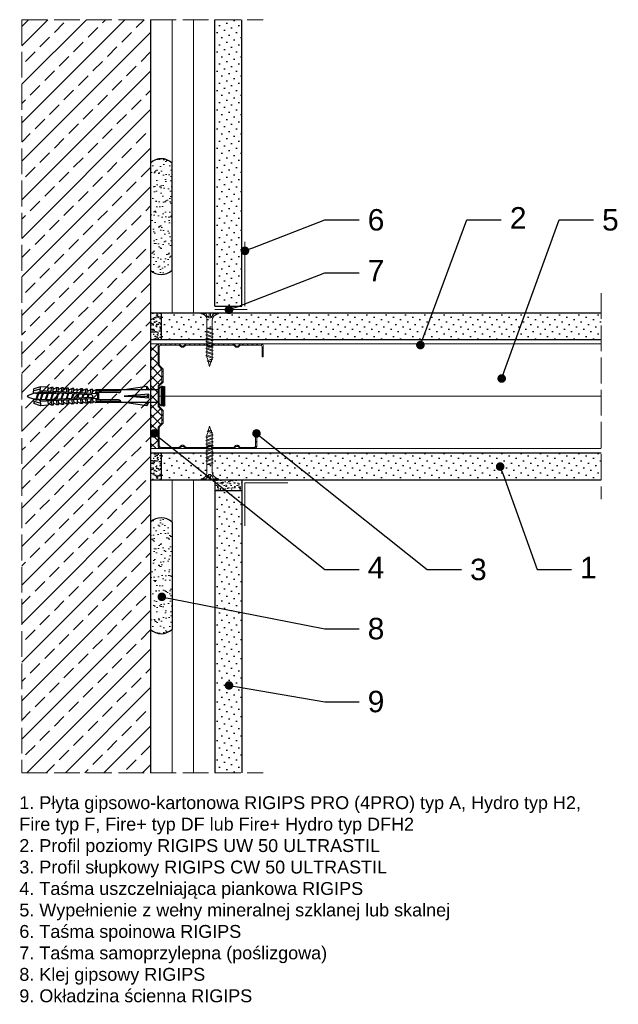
# Model space of a CAD drawing. Header units: millimetres. Extents: x 1524 to 3378, y 280 to 1600.
# Tile 2 of 6: x 1524 to 1803, y 1141 to 1600. Entities that reach past the tile are written whole.
import ezdxf
from ezdxf import colors
from ezdxf.entities.mleader import LeaderData, LeaderLine
from ezdxf.math import Vec2, Vec3

# ---------------------------------------------------------------- set-up
doc = ezdxf.new("R2010")
doc.units = ezdxf.units.MM
doc.linetypes.add('ACAD_ISO02W100', pattern=[15, 12, -3])
for name, color, linetype, lineweight in [('_ISOVER WELNA', 7, 'BATTING', 9), ('_RIGIPS AKCESORIA', 7, 'Continuous', 18), ('_RIGIPS G-K', 7, 'Continuous', 25), ('_RIGIPS PROFIL', 7, 'Continuous', 18), ('KRESKOWANIE', 7, 'Continuous', 9), ('OPISY', 7, 'Continuous', 9), ('PRZERYWANA', 7, 'ACAD_ISO02W100', 9)]:
    doc.layers.add(name, color=color, linetype=linetype, lineweight=lineweight)
doc.styles.get("Standard").update_dxf_attribs({"font": 'arial.ttf'})
doc.linetypes.add('BATTING', pattern='A,0.00254,-2.54,[134,ltypeshp.shx,S=2.54,R=0,X=-2.54,Y=0],-5.08,[134,ltypeshp.shx,S=2.54,R=180,X=2.54,Y=0],-2.54', length=10.16254)

# ---------------------------------------------------------------- blocks, each defined once
blk = doc.blocks.new('TN 25')
at = {"layer": '_RIGIPS AKCESORIA'}
for p, q in [((0, -0.84), (0, 7.16)), ((0, 7.16), (0.46, 7.16)), ((0.46, 4.78), (0, 4.78)), ((0.46, 7.16), (0.46, 4.78)), ((8.47, 4.46), (8.79, 5)), ((8.79, 5), (9.93, 2.01)), ((10.1, 4.46), (10.41, 5)), ((10.41, 5), (11.56, 2.01)), ((11.67, 4.46), (11.99, 5)), ((11.99, 5), (13.14, 2.01)), ((13.21, 4.46), (13.52, 5)), ((13.52, 5), (14.67, 2.01)), ((14.8, 4.46), (15.12, 5)), ((15.12, 5), (16.26, 2.01)), ((16.42, 4.46), (16.73, 5)), ((16.73, 5), (17.88, 2.01)), ((17.99, 4.46), (18.31, 5)), ((18.31, 5), (19.45, 2.01)), ((19.68, 4.46), (20, 5)), ((20, 5), (21.14, 2.01)), ((0, 3.5), (1.77, 3.5)), ((0, 2.83), (1.77, 2.83)), ((0.46, 1.64), (0, 1.64)), ((0.46, -0.84), (0.46, 1.64)), ((1.77, 3.5), (1.77, 4.2)), ((1.77, 2.83), (1.77, 2.18)), ((3.02, 4.46), (8.47, 4.46)), ((7.49, 2.01), (3.55, 2.01)), ((7.12, 4.46), (7.12, 3.18)), ((8.03, 2.01), (7.12, 4.46)), ((7.12, 3.18), (7.65, 1.53)), ((7.65, 1.53), (8.03, 2.01)), ((9.41, 2.01), (8.03, 2.01)), ((9.61, 1.51), (8.47, 4.46)), ((9, 4.46), (10.1, 4.46)), ((9.93, 2.01), (9.61, 1.51)), ((11.04, 2.01), (9.93, 2.01)), ((11.23, 1.51), (10.1, 4.46)), ((10.62, 4.46), (11.67, 4.46)), ((11.56, 2.01), (11.23, 1.51)), ((12.61, 2.01), (11.56, 2.01)), ((12.81, 1.51), (11.67, 4.46)), ((12.2, 4.46), (13.21, 4.46)), ((13.14, 2.01), (12.81, 1.51)), ((14.15, 2.01), (13.14, 2.01)), ((14.34, 1.51), (13.21, 4.46)), ((13.73, 4.46), (14.8, 4.46)), ((14.67, 2.01), (14.34, 1.51)), ((15.74, 2.01), (14.67, 2.01)), ((15.94, 1.51), (14.8, 4.46)), ((15.33, 4.46), (16.42, 4.46)), ((16.26, 2.01), (15.94, 1.51)), ((17.36, 2.01), (16.26, 2.01)), ((17.55, 1.51), (16.42, 4.46)), ((16.94, 4.46), (17.99, 4.46)), ((17.88, 2.01), (17.55, 1.51)), ((18.93, 2.01), (17.88, 2.01)), ((19.13, 1.51), (17.99, 4.46)), ((18.52, 4.46), (19.68, 4.46)), ((19.45, 2.01), (19.13, 1.51)), ((19.45, 2.01), (20.62, 2.01)), ((20.82, 1.51), (19.68, 4.46)), ((20.21, 4.46), (20.7, 4.46)), ((20.7, 4.46), (22.28, 3.98)), ((21.14, 2.01), (20.82, 1.51)), ((21.14, 2.01), (21.81, 2.12)), ((21.85, 1.83), (21.67, 3.28)), ((21.67, 3.28), (22.14, 2.4)), ((22.14, 2.4), (21.85, 1.83)), ((22.7, 2.36), (22.14, 2.4)), ((22.28, 3.98), (22.56, 4.37)), ((22.7, 2.36), (22.28, 3.98)), ((22.56, 4.37), (23.03, 2.71)), ((23.03, 2.71), (22.7, 2.36)), ((22.71, 3.85), (25, 3.24)), ((25, 3.24), (23.03, 2.71)), ((0, -0.84), (0.46, -0.84))]:
    blk.add_line(p, q, dxfattribs=at)
for centre, major_axis, ratio, start_param, end_param in [((3.09, 7.67), (0.17, 3.2), 0.826134, 1.773653, 3.180586), ((-0.04, 0.9), (0, 3.93), 0.848176, -0.720942, -0.151112), ((3.37, -1.57), (0.28, 3.57), 0.832181, 0.035984, 1.430787), ((-2.73, 15.91), (0, 14.76), 0.848176, 3.399396, 3.475072), ((0.59, 4.62), (0, 2.81), 0.848176, 3.475072, 3.862535), ((1.66, 3.18), (0, 0.895), 0.848176, -1.552777, -0.720942), ((1.66, 3.18), (0, 0.895), 0.848176, 3.862535, 4.730408)]:
    blk.add_ellipse(centre, major_axis=major_axis, ratio=ratio, start_param=start_param, end_param=end_param, dxfattribs=at)
blk = doc.blocks.new('CW 50 ULTRASTIL')
h = blk.add_hatch()
h.set_pattern_fill('ANSI31', color=256, scale=0.5, style=0)
h.paths.add_polyline_path([(28.56, 40.65, -0.198912), (28.71, 41), (30.21, 42.51, 0.198912), (30.36, 42.86), (30.36, 48.45, 0.198912), (30.21, 48.8), (28.71, 50.31, -0.198912), (28.56, 50.66), (28.56, 59.85, -0.198912), (28.71, 60.2), (30.21, 61.71, 0.198912), (30.36, 62.06), (30.36, 67.65, 0.198912), (30.21, 68), (28.71, 69.51, -0.198912), (28.56, 69.86), (28.56, 78.31, -0.414214), (29.36, 79.11), (37.68, 79.11, -0.198912), (38.04, 78.96), (38.74, 78.25, 0.198912), (39.1, 78.11), (39.68, 78.11, 0.198912), (40.04, 78.25), (40.74, 78.96, -0.198912), (41.1, 79.11), (50.38, 79.11, -0.198912), (50.74, 78.96), (51.44, 78.25, 0.198912), (51.8, 78.11), (52.38, 78.11, 0.198912), (52.74, 78.25), (53.44, 78.96, -0.198912), (53.8, 79.11), (63.08, 79.11, -0.198912), (63.44, 78.96), (64.14, 78.25, 0.198912), (64.5, 78.11), (65.08, 78.11, 0.198912), (65.44, 78.25), (66.14, 78.96, -0.198912), (66.5, 79.11), (75.66, 79.11, -0.414214), (76.46, 78.31), (76.46, 73.66), (77.01, 73.66), (77.01, 78.86, 0.414214), (76.21, 79.66), (66.5, 79.66, 0.198912), (66.14, 79.51), (65.44, 78.8, -0.198912), (65.08, 78.66), (64.5, 78.66, -0.198912), (64.14, 78.8), (63.44, 79.51, 0.198912), (63.08, 79.66), (53.8, 79.66, 0.198912), (53.44, 79.51), (52.74, 78.8, -0.198912), (52.38, 78.66), (51.8, 78.66, -0.198912), (51.44, 78.8), (50.74, 79.51, 0.198912), (50.38, 79.66), (41.1, 79.66, 0.198912), (40.74, 79.51), (40.04, 78.8, -0.198912), (39.68, 78.66), (39.1, 78.66, -0.198912), (38.74, 78.8), (38.04, 79.51, 0.198912), (37.68, 79.66), (28.81, 79.66, 0.414214), (28.01, 78.86), (28.01, 69.86, 0.198912), (28.16, 69.51), (29.66, 68, -0.198912), (29.81, 67.65), (29.81, 62.06, -0.198912), (29.66, 61.71), (28.16, 60.2, 0.198912), (28.01, 59.85), (28.01, 50.66, 0.198912), (28.16, 50.31), (29.66, 48.8, -0.198912), (29.81, 48.45), (29.81, 42.86, -0.198912), (29.66, 42.51), (28.16, 41, 0.198912), (28.01, 40.65), (28.01, 31.66, 0.414214), (28.81, 30.86), (37.68, 30.86, 0.198912), (38.04, 31), (38.74, 31.71, -0.198912), (39.1, 31.86), (39.68, 31.86, -0.198912), (40.04, 31.71), (40.74, 31, 0.198912), (41.1, 30.86), (50.38, 30.86, 0.198912), (50.74, 31), (51.44, 31.71, -0.198912), (51.8, 31.86), (52.38, 31.86, -0.198912), (52.74, 31.71), (53.44, 31, 0.198912), (53.8, 30.86), (63.08, 30.86, 0.198912), (63.44, 31), (64.14, 31.71, -0.198912), (64.5, 31.86), (65.08, 31.86, -0.198912), (65.44, 31.71), (66.14, 31, 0.198912), (66.5, 30.86), (73.21, 30.86, 0.414214), (74.01, 31.66), (74.01, 36.86), (73.46, 36.86), (73.46, 32.21, -0.414214), (72.66, 31.41), (66.5, 31.41, -0.198912), (66.14, 31.55), (65.44, 32.26, 0.198912), (65.08, 32.41), (64.5, 32.41, 0.198912), (64.14, 32.26), (63.44, 31.55, -0.198912), (63.08, 31.41), (53.8, 31.41, -0.198912), (53.44, 31.55), (52.74, 32.26, 0.198912), (52.38, 32.41), (51.8, 32.41, 0.198912), (51.44, 32.26), (50.74, 31.55, -0.198912), (50.38, 31.41), (41.1, 31.41, -0.198912), (40.74, 31.55), (40.04, 32.26, 0.198912), (39.68, 32.41), (39.1, 32.41, 0.198912), (38.74, 32.26), (38.04, 31.55, -0.198912), (37.68, 31.41), (29.36, 31.41, -0.414214), (28.56, 32.21)])
at = {"layer": '_RIGIPS PROFIL'}
for p, q in [((28.01, 78.86), (28.01, 69.86)), ((28.56, 78.31), (28.56, 69.86)), ((37.68, 79.66), (28.81, 79.66)), ((37.68, 79.11), (29.36, 79.11)), ((38.04, 79.51), (38.74, 78.8)), ((38.04, 78.96), (38.74, 78.25)), ((39.68, 78.66), (39.1, 78.66)), ((39.68, 78.11), (39.1, 78.11)), ((40.74, 79.51), (40.04, 78.8)), ((40.74, 78.96), (40.04, 78.25)), ((50.38, 79.66), (41.1, 79.66)), ((50.38, 79.11), (41.1, 79.11)), ((50.74, 79.51), (51.44, 78.8)), ((50.74, 78.96), (51.44, 78.25)), ((52.38, 78.66), (51.8, 78.66)), ((52.38, 78.11), (51.8, 78.11)), ((53.44, 79.51), (52.74, 78.8)), ((53.44, 78.96), (52.74, 78.25)), ((53.8, 79.66), (63.08, 79.66)), ((53.8, 79.11), (63.08, 79.11)), ((63.44, 79.51), (64.14, 78.8)), ((63.44, 78.96), (64.14, 78.25)), ((65.08, 78.66), (64.5, 78.66)), ((65.08, 78.11), (64.5, 78.11)), ((66.14, 79.51), (65.44, 78.8)), ((66.14, 78.96), (65.44, 78.25)), ((76.21, 79.66), (66.5, 79.66)), ((75.66, 79.11), (66.5, 79.11)), ((76.46, 73.66), (76.46, 78.31)), ((77.01, 73.66), (77.01, 78.86)), ((76.46, 73.66), (77.01, 73.66)), ((29.66, 68), (28.16, 69.51)), ((30.21, 68), (28.71, 69.51)), ((29.81, 67.65), (29.81, 62.06)), ((30.36, 67.65), (30.36, 62.06)), ((28.01, 59.85), (28.01, 50.66)), ((29.66, 61.71), (28.16, 60.2)), ((28.56, 59.85), (28.56, 50.66)), ((30.21, 61.71), (28.71, 60.2)), ((29.66, 48.8), (28.16, 50.31)), ((30.21, 48.8), (28.71, 50.31)), ((29.81, 42.86), (29.81, 48.45)), ((30.36, 42.86), (30.36, 48.45)), ((29.66, 42.51), (28.16, 41)), ((30.21, 42.51), (28.71, 41)), ((28.01, 31.66), (28.01, 40.65)), ((28.56, 32.21), (28.56, 40.65)), ((73.46, 36.86), (73.46, 32.21)), ((73.46, 36.86), (74.01, 36.86)), ((74.01, 36.86), (74.01, 31.66)), ((38.04, 31.55), (38.74, 32.26)), ((39.68, 32.41), (39.1, 32.41)), ((40.74, 31.55), (40.04, 32.26)), ((50.74, 31.55), (51.44, 32.26)), ((52.38, 32.41), (51.8, 32.41)), ((53.44, 31.55), (52.74, 32.26)), ((63.44, 31.55), (64.14, 32.26)), ((65.08, 32.41), (64.5, 32.41)), ((66.14, 31.55), (65.44, 32.26)), ((37.68, 30.86), (28.81, 30.86)), ((37.68, 31.41), (29.36, 31.41)), ((38.04, 31), (38.74, 31.71)), ((39.68, 31.86), (39.1, 31.86)), ((40.74, 31), (40.04, 31.71)), ((50.38, 31.41), (41.1, 31.41)), ((50.38, 30.86), (41.1, 30.86)), ((50.74, 31), (51.44, 31.71)), ((52.38, 31.86), (51.8, 31.86)), ((53.44, 31), (52.74, 31.71)), ((53.8, 31.41), (63.08, 31.41)), ((53.8, 30.86), (63.08, 30.86)), ((63.44, 31), (64.14, 31.71)), ((65.08, 31.86), (64.5, 31.86)), ((66.14, 31), (65.44, 31.71)), ((72.66, 31.41), (66.5, 31.41)), ((73.21, 30.86), (66.5, 30.86))]:
    blk.add_line(p, q, dxfattribs=at)
for centre, radius, start, end in [((28.81, 78.86), 0.8, 90, 180), ((29.36, 78.31), 0.8, 90, 180), ((37.68, 79.16), 0.5, 45, 90), ((37.68, 78.61), 0.5, 45, 90), ((39.1, 79.16), 0.5, 225, 270), ((39.1, 78.61), 0.5, 225, 270), ((39.68, 79.16), 0.5, 270, 315), ((39.68, 78.61), 0.5, 270, 315), ((41.1, 79.16), 0.5, 90, 135), ((41.1, 78.61), 0.5, 90, 135), ((50.38, 79.16), 0.5, 45, 90), ((50.38, 78.61), 0.5, 45, 90), ((51.8, 79.16), 0.5, 225, 270), ((51.8, 78.61), 0.5, 225, 270), ((52.38, 79.16), 0.5, 270, 315), ((52.38, 78.61), 0.5, 270, 315), ((53.8, 79.16), 0.5, 90, 135), ((53.8, 78.61), 0.5, 90, 135), ((63.08, 79.16), 0.5, 45, 90), ((63.08, 78.61), 0.5, 45, 90), ((64.5, 79.16), 0.5, 225, 270), ((64.5, 78.61), 0.5, 225, 270), ((65.08, 79.16), 0.5, 270, 315), ((65.08, 78.61), 0.5, 270, 315), ((66.5, 79.16), 0.5, 90, 135), ((66.5, 78.61), 0.5, 90, 135), ((75.66, 78.31), 0.8, 0, 90), ((76.21, 78.86), 0.8, 0, 90), ((28.51, 69.86), 0.5, 180, 225), ((29.06, 69.86), 0.5, 180, 225), ((29.31, 67.65), 0.5, 0, 45), ((29.86, 67.65), 0.5, 0, 45), ((28.51, 59.85), 0.5, 135, 180), ((29.06, 59.85), 0.5, 135, 180), ((29.31, 62.06), 0.5, 315, 0), ((29.86, 62.06), 0.5, 315, 0), ((28.51, 50.66), 0.5, 180, 225), ((29.06, 50.66), 0.5, 180, 225), ((29.31, 48.45), 0.5, 0, 45), ((29.86, 48.45), 0.5, 0, 45), ((29.31, 42.86), 0.5, 315, 0), ((29.86, 42.86), 0.5, 315, 0), ((28.51, 40.65), 0.5, 135, 180), ((29.06, 40.65), 0.5, 135, 180), ((29.36, 32.21), 0.8, 180, 270), ((39.1, 31.91), 0.5, 90, 135), ((39.68, 31.91), 0.5, 45, 90), ((51.8, 31.91), 0.5, 90, 135), ((52.38, 31.91), 0.5, 45, 90), ((64.5, 31.91), 0.5, 90, 135), ((65.08, 31.91), 0.5, 45, 90), ((72.66, 32.21), 0.8, 270, 0), ((28.81, 31.66), 0.8, 180, 270), ((37.68, 31.91), 0.5, 270, 315), ((37.68, 31.36), 0.5, 270, 315), ((39.1, 31.36), 0.5, 90, 135), ((39.68, 31.36), 0.5, 45, 90), ((41.1, 31.91), 0.5, 225, 270), ((41.1, 31.36), 0.5, 225, 270), ((50.38, 31.91), 0.5, 270, 315), ((50.38, 31.36), 0.5, 270, 315), ((51.8, 31.36), 0.5, 90, 135), ((52.38, 31.36), 0.5, 45, 90), ((53.8, 31.91), 0.5, 225, 270), ((53.8, 31.36), 0.5, 225, 270), ((63.08, 31.91), 0.5, 270, 315), ((63.08, 31.36), 0.5, 270, 315), ((64.5, 31.36), 0.5, 90, 135), ((65.08, 31.36), 0.5, 45, 90), ((66.5, 31.91), 0.5, 225, 270), ((66.5, 31.36), 0.5, 225, 270), ((73.21, 31.66), 0.8, 270, 0)]:
    blk.add_arc(centre, radius, start, end, dxfattribs=at)
blk = doc.blocks.new('kolek rozprezny komplet 60')
for p, q in [((390.66, 217.01), (390.76, 218.91)), ((393.15, 216.88), (390.66, 217.01)), ((393.75, 218.75), (390.71, 217.96)), ((393.81, 219.85), (390.76, 218.91)), ((391.67, 216.95), (392.67, 216.95)), ((392.67, 216.95), (391.67, 213.95)), ((392.67, 216.95), (392.07, 213.95)), ((393.07, 216.95), (392.07, 213.95)), ((392.67, 216.95), (393.04, 217.45)), ((393.07, 216.95), (393.04, 217.45)), ((393.07, 216.95), (394.67, 216.95)), ((394.67, 216.95), (393.67, 213.95)), ((393.68, 217.35), (393.81, 219.85)), ((417.38, 216.11), (393.68, 217.35)), ((420.47, 216.55), (393.71, 217.95)), ((397.41, 219.66), (393.81, 219.85)), ((394.67, 216.95), (394.07, 213.95)), ((395.07, 216.95), (394.07, 213.95)), ((394.67, 216.95), (394.92, 217.29)), ((395.07, 216.95), (395.05, 217.28)), ((395.07, 216.95), (397.07, 216.95)), ((397.07, 216.95), (396.07, 213.95)), ((397.07, 216.95), (396.47, 213.95)), ((397.47, 216.95), (396.47, 213.95)), ((397.07, 216.95), (397.23, 217.17)), ((397.31, 217.76), (397.41, 219.66)), ((397.47, 216.95), (397.46, 217.16)), ((397.47, 216.95), (399.47, 216.95)), ((397.67, 217.14), (397.71, 217.74)), ((399, 219.58), (397.82, 218.98)), ((398.47, 217.1), (398.5, 217.7)), ((399.47, 216.95), (398.47, 213.95)), ((399.47, 216.95), (398.87, 213.95)), ((399.87, 216.95), (398.87, 213.95)), ((398.9, 217.68), (399, 219.58)), ((399.8, 219.54), (399, 219.58)), ((399.47, 216.95), (399.55, 217.05)), ((399.7, 217.64), (399.8, 219.54)), ((399.87, 216.95), (399.87, 217.03)), ((399.87, 216.95), (401.38, 216.95)), ((400.07, 217.02), (400.1, 217.62)), ((401.4, 219.45), (400.22, 218.85)), ((400.87, 216.98), (400.9, 217.58)), ((401.87, 216.92), (400.87, 213.95)), ((401.87, 216.92), (401.27, 213.95)), ((402.26, 216.9), (401.27, 213.95)), ((401.3, 217.56), (401.4, 219.45)), ((402.2, 219.41), (401.4, 219.45)), ((402.1, 217.51), (402.2, 219.41)), ((402.47, 216.89), (402.5, 217.49)), ((403.8, 219.33), (402.61, 218.72)), ((403.27, 216.85), (403.3, 217.45)), ((404.22, 216.8), (403.31, 214.05)), ((403.7, 217.43), (403.8, 219.33)), ((404.24, 216.8), (403.7, 214.07)), ((404.62, 216.78), (403.72, 214.07)), ((404.6, 219.29), (403.8, 219.33)), ((404.5, 217.39), (404.6, 219.29)), ((404.86, 216.77), (404.9, 217.37)), ((406.19, 219.2), (405.01, 218.6)), ((405.66, 216.73), (405.69, 217.32)), ((406.58, 216.68), (405.75, 214.18)), ((406.09, 217.3), (406.19, 219.2)), ((406.62, 216.68), (406.12, 214.2)), ((406.98, 216.66), (406.16, 214.2)), ((406.99, 219.16), (406.19, 219.2)), ((406.89, 217.26), (406.99, 219.16)), ((407.26, 216.64), (407.29, 217.24)), ((408.59, 219.08), (407.41, 218.47)), ((408.06, 216.6), (408.09, 217.2)), ((408.94, 216.55), (408.19, 214.31)), ((408.49, 217.18), (408.59, 219.08)), ((408.99, 216.55), (408.55, 214.33)), ((409.39, 219.03), (408.59, 219.08)), ((409.34, 216.53), (408.6, 214.33)), ((409.29, 217.14), (409.39, 219.03)), ((409.66, 216.52), (409.69, 217.12)), ((410.99, 218.95), (409.8, 218.35)), ((410.46, 216.47), (410.49, 217.07)), ((411.3, 216.43), (410.64, 214.44)), ((410.89, 217.05), (410.99, 218.95)), ((411.37, 216.43), (410.98, 214.45)), ((411.69, 216.41), (411.04, 214.46)), ((412.59, 218.87), (411.4, 218.26)), ((412.05, 216.39), (412.09, 216.99)), ((412.49, 216.97), (412.59, 218.87)), ((413.38, 218.82), (412.59, 218.87)), ((412.85, 216.35), (412.89, 216.95)), ((413.66, 216.31), (413.08, 214.56)), ((413.28, 216.93), (413.38, 218.82)), ((413.75, 216.3), (413.4, 214.58)), ((414.05, 216.29), (413.49, 214.58)), ((414.98, 218.74), (413.8, 218.14)), ((414.45, 216.27), (414.48, 216.86)), ((414.88, 216.84), (414.98, 218.74)), ((415.78, 218.7), (414.98, 218.74)), ((415.25, 216.22), (415.28, 216.82)), ((416.02, 216.18), (415.52, 214.69)), ((415.68, 216.8), (415.78, 218.7)), ((416.12, 216.18), (415.83, 214.71)), ((416.41, 216.16), (415.93, 214.71)), ((417.38, 218.62), (416.2, 218.01)), ((417.28, 216.72), (417.38, 218.62)), ((418.18, 218.57), (417.38, 218.62)), ((418.08, 216.68), (418.18, 218.57)), ((419.78, 218.49), (418.59, 217.89)), ((419.68, 216.59), (419.78, 218.49)), ((430.17, 217.15), (419.71, 217.15)), ((431.37, 217.95), (419.75, 217.95)), ((448.67, 218.45), (419.77, 218.45)), ((420.47, 217.15), (420.47, 213.75)), ((420.67, 217.15), (420.67, 213.75)), ((420.87, 217.15), (420.87, 213.75)), ((443.47, 219.95), (432.8, 218.45)), ((444.34, 216.37), (432.8, 215.45)), ((443.47, 218.45), (443.47, 219.95)), ((443.47, 219.95), (444.34, 218.45)), ((444.34, 216.37), (443.47, 215.45)), ((444.34, 214.53), (444.34, 216.37)), ((450.17, 219.95), (448.67, 218.45)), ((448.67, 218.45), (448.67, 212.45)), ((448.67, 216.95), (448.67, 213.95)), ((450.17, 219.95), (450.17, 210.95)), ((450.67, 219.95), (450.17, 219.95)), ((450.67, 219.95), (450.67, 210.95)), ((450.67, 219.35), (451.17, 219.95)), ((451.17, 219.95), (451.67, 219.95)), ((451.17, 219.95), (451.17, 210.95)), ((451.67, 219.95), (451.67, 210.95)), ((393.15, 214.02), (390.66, 213.89)), ((390.66, 213.89), (390.76, 211.99)), ((393.75, 212.15), (390.71, 212.94)), ((393.81, 211.05), (390.76, 211.99)), ((391.67, 213.95), (391.71, 213.45)), ((391.71, 213.45), (392.07, 213.95)), ((392.07, 213.95), (393.67, 213.95)), ((393.67, 213.95), (393.7, 213.55)), ((417.38, 214.79), (393.68, 213.55)), ((393.68, 213.55), (393.81, 211.05)), ((420.47, 214.35), (393.71, 212.95)), ((393.78, 213.55), (394.07, 213.95)), ((397.41, 211.24), (393.81, 211.05)), ((394.07, 213.95), (396.07, 213.95)), ((396.07, 213.95), (396.09, 213.67)), ((396.28, 213.68), (396.47, 213.95)), ((396.47, 213.95), (398.47, 213.95)), ((397.31, 213.14), (397.41, 211.24)), ((397.67, 213.76), (397.71, 213.16)), ((399, 211.32), (397.82, 211.93)), ((398.47, 213.95), (398.48, 213.8)), ((398.47, 213.8), (398.5, 213.2)), ((398.77, 213.81), (398.87, 213.95)), ((398.87, 213.95), (400.87, 213.95)), ((398.9, 213.22), (399, 211.32)), ((399.8, 211.36), (399, 211.32)), ((399.7, 213.26), (399.8, 211.36)), ((400.07, 213.88), (400.1, 213.28)), ((401.4, 211.45), (400.22, 212.05)), ((400.87, 213.95), (400.88, 213.92)), ((400.87, 213.92), (400.9, 213.32)), ((401.27, 213.95), (401.38, 213.95)), ((401.27, 213.94), (401.27, 213.95)), ((401.3, 213.35), (401.4, 211.45)), ((402.2, 211.49), (401.4, 211.45)), ((402.1, 213.39), (402.2, 211.49)), ((402.47, 214.01), (402.5, 213.41)), ((403.8, 211.57), (402.61, 212.18)), ((403.27, 214.05), (403.3, 213.45)), ((403.7, 213.47), (403.8, 211.57)), ((404.6, 211.62), (403.8, 211.57)), ((404.5, 213.51), (404.6, 211.62)), ((404.86, 214.13), (404.9, 213.53)), ((406.19, 211.7), (405.01, 212.3)), ((405.66, 214.17), (405.69, 213.58)), ((406.09, 213.6), (406.19, 211.7)), ((406.99, 211.74), (406.19, 211.7)), ((406.89, 213.64), (406.99, 211.74)), ((407.26, 214.26), (407.29, 213.66)), ((408.59, 211.82), (407.41, 212.43)), ((408.06, 214.3), (408.09, 213.7)), ((408.49, 213.72), (408.59, 211.82)), ((409.39, 211.87), (408.59, 211.82)), ((409.29, 213.76), (409.39, 211.87)), ((409.66, 214.38), (409.69, 213.79)), ((410.99, 211.95), (409.8, 212.55)), ((410.46, 214.43), (410.49, 213.83)), ((410.89, 213.85), (410.99, 211.95)), ((412.59, 212.03), (411.4, 212.64)), ((412.05, 214.51), (412.09, 213.91)), ((412.49, 213.93), (412.59, 212.03)), ((413.38, 212.08), (412.59, 212.03)), ((412.85, 214.55), (412.89, 213.95)), ((413.28, 213.97), (413.38, 212.08)), ((414.98, 212.16), (413.8, 212.76)), ((414.45, 214.64), (414.48, 214.04)), ((414.88, 214.06), (414.98, 212.16)), ((415.78, 212.2), (414.98, 212.16)), ((415.25, 214.68), (415.28, 214.08)), ((415.68, 214.1), (415.78, 212.2)), ((417.38, 212.29), (416.2, 212.89)), ((417.28, 214.18), (417.38, 212.29)), ((418.18, 212.33), (417.38, 212.29)), ((418.22, 215.58), (418.01, 214.95)), ((418.08, 214.22), (418.18, 212.33)), ((419.78, 212.41), (418.59, 213.01)), ((419.68, 214.31), (419.78, 212.41)), ((430.17, 213.75), (419.71, 213.75)), ((431.37, 212.95), (419.75, 212.95)), ((448.67, 212.45), (419.77, 212.45)), ((432.8, 215.45), (443.47, 215.45)), ((444.34, 214.53), (432.8, 215.45)), ((443.47, 210.95), (432.8, 212.45)), ((444.34, 214.53), (443.47, 215.45)), ((443.47, 212.45), (443.47, 210.95)), ((443.47, 210.95), (444.34, 212.45)), ((450.17, 210.95), (448.67, 212.45)), ((450.67, 211.55), (451.17, 210.95)), ((450.67, 210.95), (450.17, 210.95)), ((451.17, 210.95), (451.67, 210.95))]:
    blk.add_line(p, q)
for centre, radius, start, end in [((393.41, 206.24), 10.85, 99.2038, 121.9083), ((393.65, 216.85), 0.5, 87, 177), ((397.68, 219.24), 0.3, 177, 297), ((400.08, 219.12), 0.3, 177, 297), ((402.48, 218.99), 0.3, 177, 297), ((404.87, 218.87), 0.3, 177, 297), ((407.27, 218.74), 0.3, 177, 297), ((409.67, 218.61), 0.3, 177, 297), ((411.27, 218.53), 0.3, 177, 297), ((413.66, 218.41), 0.3, 177, 297), ((416.06, 218.28), 0.3, 177, 297), ((417.55, 215.45), 0.682, 255.8604, 104.1386), ((418.46, 218.15), 0.3, 177, 297), ((422.67, 216.95), 1, 90, 168.463), ((430.17, 218.45), 1.3, 270, 0), ((393.41, 224.66), 10.85, 238.0917, 260.7962), ((393.65, 214.05), 0.5, 183, 273), ((397.68, 211.66), 0.3, 63, 183), ((400.08, 211.78), 0.3, 63, 183), ((402.48, 211.91), 0.3, 63, 183), ((404.87, 212.03), 0.3, 63, 183), ((407.27, 212.16), 0.3, 63, 183), ((409.67, 212.29), 0.3, 63, 183), ((411.27, 212.37), 0.3, 63, 183), ((413.66, 212.5), 0.3, 63, 183), ((416.06, 212.62), 0.3, 63, 183), ((418.46, 212.75), 0.3, 63, 183), ((422.67, 213.95), 1, 191.537, 270), ((430.17, 212.45), 1.3, 0, 90)]:
    blk.add_arc(centre, radius, start, end)
blk = doc.blocks.new('_Dot')
at = {"color": 0, "linetype": 'ByBlock', "lineweight": -2}
blk.add_line((-0.5, 0), (-1, 0), dxfattribs=at)
at = {"color": 0, "linetype": 'ByBlock', "const_width": 0.5}
blk.add_lwpolyline([(-0.25, 0, 1), (0.25, 0, 1)], format="xyb", close=True, dxfattribs=at)

msp = doc.modelspace()

# ---------------------------------------------------------------- hatches: boundary and pattern name
at = {"layer": '_RIGIPS AKCESORIA'}
h = msp.add_hatch(dxfattribs=at)
h.set_pattern_fill('ANSI37', color=256, style=0)
h.set_pattern_definition([(45, (-10, 384.5676), (-2.245064, 2.245064), []), (135, (-10, 384.5676), (-2.245064, -2.245064), [])])
h.paths.add_polyline_path([(1588.7, 1429.04, -0.198912), (1588.85, 1429.4), (1590.36, 1430.9, 0.198912), (1590.5, 1431.26), (1590.5, 1436.84, 0.198912), (1590.36, 1437.2), (1588.85, 1438.7, -0.198912), (1588.7, 1439.06), (1588.7, 1448.05, -0.414214), (1589.5, 1448.85), (1585.2, 1448.85), (1585.2, 1400.05), (1589.5, 1400.05, -0.414214), (1588.7, 1400.85), (1588.7, 1409.84, -0.198912), (1588.85, 1410.2), (1590.36, 1411.7, 0.198912), (1590.5, 1412.06), (1590.5, 1417.64, 0.198912), (1590.36, 1418), (1588.85, 1419.5, -0.198912), (1588.7, 1419.86)])
at = {"layer": '_RIGIPS G-K'}
h = msp.add_hatch(dxfattribs=at)
h.set_pattern_fill('DOTS', color=256, scale=2, angle=225, style=0)
h.set_pattern_definition([(135, (20, 2848.9027), (1.122532, 3.367596), [0, -3.175])])
h.paths.add_polyline_path([(1627.7, 1466.35), (1615.2, 1466.35), (1615.2, 1599.95), (1627.7, 1599.95)])
h = msp.add_hatch(dxfattribs=at)
h.set_pattern_fill('AR-SAND', color=256, scale=0.05, style=0)
h.set_pattern_definition([(37.5, (-429.3334, 360.4676), (-0.0800016, 2.4470662), [0, -1.9304, 0, -2.159, 0, -2.06375]), (7.5, (-429.3334, 360.4676), (2.2476164, 3.5841255), [0, -1.0414, 0, -1.7399, 0, -0.66675]), (327.5, (-430.8955, 360.4676), (3.9549619, 0.007186), [0, -0.635, 0, -2.286, 0, -2.9845]), (317.5, (-430.8955, 360.4676), (3.8177823, 1.1146466), [0, -0.3175, 0, -1.4986, 0, -1.7145])])
h.paths.add_polyline_path([(1590.2, 1463.35), (1585.2, 1463.35), (1585.2, 1450.85), (1590.2, 1450.85)])
h = msp.add_hatch(dxfattribs=at)
h.set_pattern_fill('DOTS', color=256, scale=2, angle=225, style=0)
h.set_pattern_definition([(225, (0, 0.9), (1.122532, -3.367596), [0, -3.175])])
h.paths.add_polyline_path([(1795.2, 1463.35), (1590.2, 1463.35), (1590.2, 1450.85), (1795.2, 1450.85)])
h = msp.add_hatch(dxfattribs=at)
h.set_pattern_fill('AR-SAND', color=256, scale=0.05, style=0)
h.set_pattern_definition([(322.5, (-429.3334, 2488.4351), (-0.0800016, -2.4470662), [0, -1.9304, 0, -2.159, 0, -2.06375]), (352.5, (-429.3334, 2488.435), (2.2476164, -3.5841255), [0, -1.0414, 0, -1.7399, 0, -0.66675]), (32.5, (-430.8955, 2488.4351), (3.9549619, -0.007186), [0, -0.635, 0, -2.286, 0, -2.9845]), (42.5, (-430.8955, 2488.435), (3.8177823, -1.1146466), [0, -0.3175, 0, -1.4986, 0, -1.7145])])
h.paths.add_polyline_path([(1585.2, 1385.55), (1590.2, 1385.55), (1590.2, 1398.05), (1585.2, 1398.05)])
h = msp.add_hatch(dxfattribs=at)
h.set_pattern_fill('DOTS', color=256, scale=2, angle=225, style=0)
h.set_pattern_definition([(225, (0, -0.9), (1.122532, -3.367596), [0, -3.175])])
h.paths.add_polyline_path([(1795.2, 1398.05), (1590.2, 1398.05), (1590.2, 1385.55), (1795.2, 1385.55)])
h = msp.add_hatch(dxfattribs=at)
h.set_pattern_fill('DOTS', color=256, scale=2, angle=225, style=0)
h.set_pattern_definition([(225, (20, 0), (1.122532, -3.367596), [0, -3.175])])
h.paths.add_polyline_path([(1627.7, 1380.55), (1615.2, 1380.55), (1615.2, 1248.95), (1627.7, 1248.95)])
at = {"layer": 'KRESKOWANIE'}
h = msp.add_hatch(dxfattribs=at)
h.set_pattern_fill('ANSI33', color=256, scale=2, angle=180, style=0)
h.set_pattern_definition([(225, (-350, 5e-13), (8.980256, -8.980256), []), (225, (-358.98, 5e-13), (8.980256, -8.980256), [6.35, -3.175])])
h.paths.add_polyline_path([(1585.2, 1599.95), (1525.2, 1599.95), (1525.2, 1248.95), (1585.2, 1248.95)])
h = msp.add_hatch(dxfattribs=at)
h.set_pattern_fill('AR-SAND', color=256, scale=0.1, style=0)
h.set_pattern_definition([(322.5, (0, 2848.9027), (-0.160003, -4.894132), [0, -3.8608, 0, -4.318, 0, -4.1275]), (352.5, (0, 2848.903), (4.495233, -7.16825), [0, -2.0828, 0, -3.4798, 0, -1.3335]), (32.5, (-3.124, 2848.9027), (7.909924, -0.014372), [0, -1.27, 0, -4.572, 0, -5.969]), (42.5, (-3.124, 2848.903), (7.635565, -2.229293), [0, -0.635, 0, -2.9972, 0, -3.429])])
h.paths.add_polyline_path([(1595.2, 1483.15, -0.4), (1585.2, 1483.15), (1585.2, 1533.15, -0.4), (1595.2, 1533.15)])
h = msp.add_hatch(dxfattribs=at)
h.set_pattern_fill('AR-SAND', color=256, scale=0.05, style=0)
h.set_pattern_definition([(37.5, (20, 0), (-0.0800016, 2.4470662), [0, -1.9304, 0, -2.159, 0, -2.06375]), (7.5, (20, 0), (2.2476164, 3.5841255), [0, -1.0414, 0, -1.7399, 0, -0.66675]), (327.5, (18.438, 0), (3.9549619, 0.007186), [0, -0.635, 0, -2.286, 0, -2.9845]), (317.5, (18.438, 0), (3.817782, 1.1146466), [0, -0.3175, 0, -1.4986, 0, -1.7145])])
h.paths.add_polyline_path([(1627.7, 1385.55), (1615.2, 1385.55), (1615.2, 1380.55), (1627.7, 1380.55)])
h = msp.add_hatch(dxfattribs=at)
h.set_pattern_fill('AR-SAND', color=256, scale=0.1, style=0)
h.paths.add_polyline_path([(1595.2, 1365.75, 0.4), (1585.2, 1365.75), (1585.2, 1315.75, 0.4), (1595.2, 1315.75)])

# ---------------------------------------------------------------- linework, layer by layer
msp.add_line((1585.2, 1599.95), (1585.2, 1248.95))
at = {"layer": '_ISOVER WELNA', "ltscale": 0.95}
for p, q in [((1605.2, 1463.35), (1605.2, 1599.95)), ((1605.2, 1248.95), (1605.2, 1385.55))]:
    msp.add_line(p, q, dxfattribs=at)
at = {"layer": '_ISOVER WELNA', "ltscale": 2.4}
msp.add_line((1795.2, 1424.45), (1589.25, 1424.45), dxfattribs=at)
at = {"layer": '_RIGIPS AKCESORIA'}
for p, q in [((1629.2, 1466.35), (1629.2, 1496.35)), ((1615.2, 1464.85), (1630.2, 1464.85))]:
    msp.add_line(p, q, dxfattribs=at)
msp.add_lwpolyline([(1629.2, 1364.05), (1629.2, 1384.05), (1649.2, 1384.05)], dxfattribs=at)
at = {"layer": '_RIGIPS G-K'}
for p, q in [((1615.2, 1466.35), (1615.2, 1599.95)), ((1627.7, 1466.35), (1627.7, 1599.95)), ((1595.2, 1483.15), (1595.2, 1533.15)), ((1615.2, 1466.35), (1627.7, 1466.35)), ((1585.2, 1463.35), (1795.2, 1463.35)), ((1590.2, 1463.35), (1590.2, 1450.85)), ((1585.2, 1450.85), (1795.2, 1450.85)), ((1585.2, 1398.05), (1795.2, 1398.05)), ((1590.2, 1398.05), (1590.2, 1385.55)), ((1585.2, 1385.55), (1795.2, 1385.55)), ((1615.2, 1385.55), (1615.2, 1248.95)), ((1627.7, 1385.55), (1627.7, 1248.95)), ((1615.2, 1380.55), (1627.7, 1380.55)), ((1595.2, 1365.75), (1595.2, 1315.75))]:
    msp.add_line(p, q, dxfattribs=at)
for centre, start, end in [((1590.2, 1527.9), 46.3972, 133.6028), ((1590.2, 1488.4), 226.3972, 313.6028), ((1590.2, 1360.5), 46.3972, 133.6028), ((1590.2, 1321), 226.3972, 313.6028)]:
    msp.add_arc(centre, 7.25, start, end, dxfattribs=at)
at = {"layer": '_RIGIPS PROFIL'}
for p, q in [((1585.2, 1448.85), (1795.2, 1448.85)), ((1585.2, 1400.05), (1795.2, 1400.05))]:
    msp.add_line(p, q, dxfattribs=at)
at = {"layer": 'KRESKOWANIE'}
for p, q in [((1595.2, 1533.15), (1595.2, 1599.95)), ((1595.2, 1483.15), (1595.2, 1463.35)), ((1595.2, 1365.75), (1595.2, 1385.55)), ((1595.2, 1315.75), (1595.2, 1248.95))]:
    msp.add_line(p, q, dxfattribs=at)
at = {"layer": 'PRZERYWANA'}
for p, q in [((1525.2, 1599.95), (1637.7, 1599.95)), ((1525.2, 1599.95), (1525.2, 1248.95)), ((1795.2, 1472.45), (1795.2, 1376.45)), ((1525.2, 1248.95), (1637.7, 1248.95))]:
    msp.add_line(p, q, dxfattribs=at)

# ---------------------------------------------------------------- block references
msp.add_blockref('kolek rozprezny komplet 60', (1140.03, 1209))
at = {"layer": '_RIGIPS AKCESORIA', "xscale": -1, "rotation": 90}
msp.add_blockref('TN 25', (1615.95, 1463.35), dxfattribs=at)
at = {"layer": '_RIGIPS AKCESORIA', "rotation": 90}
msp.add_blockref('TN 25', (1615.95, 1385.55), dxfattribs=at)
at = {"layer": '_RIGIPS PROFIL'}
msp.add_blockref('CW 50 ULTRASTIL', (1560.69, 1369.19), dxfattribs=at)

# ---------------------------------------------------------------- texts
at = {"insert": (1524.03, 1238.01), "char_height": 6, "width": 267.3517, "attachment_point": 1}
msp.add_mtext('1. Płyta gipsowo-kartonowa RIGIPS PRO (4PRO) typ A, Hydro typ H2, Fire typ F, Fire+ typ DF lub Fire+ Hydro typ DFH2\\P2. Profil poziomy RIGIPS UW 50 ULTRASTIL\\P3. Profil słupkowy RIGIPS CW 50 ULTRASTIL\\P4. Taśma uszczelniająca piankowa RIGIPS\\P5. Wypełnienie z wełny mineralnej szklanej lub skalnej\\P6. Taśma spoinowa RIGIPS\\P7. Taśma samoprzylepna (poślizgowa)\\P8. Klej gipsowy RIGIPS\\P9. Okładzina ścienna RIGIPS', dxfattribs=at)

# ---------------------------------------------------------------- leaders
at = {"layer": 'OPISY'}
ml = msp.add_multileader_mtext('Standard', dxfattribs=at)
ml.set_content('6', color=256)
ml.set_leader_properties()
ml.set_arrow_properties(name='DOT')
ml.build(insert=Vec2(0, 0))
ctx = ml.context
ctx.base_point, ctx.char_height, ctx.landing_gap_size, ctx.plane_origin = Vec3(1682.39, 1506.59), 10, 4, Vec3(1489.8, 1650.25)
notes = []
notes.append((ctx, [(0, (1, 1, 0), (1666.39, 1506.59), (1, 0), 16, [(0, [(1629.2, 1492.22)], 0, [])])]))
ctx.mtext.insert, ctx.mtext.flow_direction = Vec3(1686.39, 1511.68), 5
ml = msp.add_multileader_mtext('Standard', dxfattribs=at)
ml.set_content('2', color=256)
ml.set_leader_properties()
ml.set_arrow_properties(name='DOT')
ml.build(insert=Vec2(0, 0))
ctx = ml.context
ctx.base_point, ctx.char_height, ctx.landing_gap_size, ctx.plane_origin = Vec3(1748.65, 1506.59), 10, 4, Vec3(1556.07, 1650.25)
notes.append((ctx, [(0, (1, 1, 0), (1732.65, 1506.59), (1, 0), 16, [(0, [(1710.95, 1448.31)], 0, [])])]))
ctx.mtext.insert, ctx.mtext.flow_direction = Vec3(1752.65, 1512.59), 5
ml = msp.add_multileader_mtext('Standard', dxfattribs=at)
ml.set_content('5', color=256)
ml.set_leader_properties()
ml.set_arrow_properties(name='DOT')
ml.build(insert=Vec2(0, 0))
ctx = ml.context
ctx.base_point, ctx.char_height, ctx.landing_gap_size, ctx.plane_origin = Vec3(1791.63, 1506.59), 10, 4, Vec3(1599.04, 1650.25)
notes.append((ctx, [(0, (1, 1, 0), (1775.63, 1506.59), (1, 0), 16, [(0, [(1748.84, 1432.71)], 0, [])])]))
ctx.mtext.insert, ctx.mtext.flow_direction = Vec3(1795.63, 1511.68), 5
ml = msp.add_multileader_mtext('Standard', dxfattribs=at)
ml.set_content('7', color=256)
ml.set_leader_properties()
ml.set_arrow_properties(name='DOT')
ml.build(insert=Vec2(0, 0))
ctx = ml.context
ctx.base_point, ctx.char_height, ctx.landing_gap_size, ctx.plane_origin = Vec3(1682.39, 1481.97), 10, 4, Vec3(1489.8, 1625.63)
notes.append((ctx, [(0, (1, 1, 0), (1666.39, 1481.97), (1, 0), 16, [(0, [(1621.75, 1464.72)], 0, [])])]))
ctx.mtext.insert, ctx.mtext.flow_direction = Vec3(1686.39, 1487.97), 5
ml = msp.add_multileader_mtext('Standard', dxfattribs=at)
ml.set_content('4', color=256)
ml.set_leader_properties()
ml.set_arrow_properties(name='DOT')
ml.build(insert=Vec2(0, 0))
ctx = ml.context
ctx.base_point, ctx.char_height, ctx.landing_gap_size, ctx.plane_origin = Vec3(1682.39, 1343.62), 10, 4, Vec3(1489.8, 1487.28)
notes.append((ctx, [(0, (1, 1, 0), (1666.39, 1343.62), (1, 0), 16, [(0, [(1586.86, 1407.1)], 0, [])])]))
ctx.mtext.insert, ctx.mtext.flow_direction = Vec3(1686.39, 1349.62), 5
ml = msp.add_multileader_mtext('Standard', dxfattribs=at)
ml.set_content('3', color=256)
ml.set_leader_properties()
ml.set_arrow_properties(name='DOT')
ml.build(insert=Vec2(0, 0))
ctx = ml.context
ctx.base_point, ctx.char_height, ctx.landing_gap_size, ctx.plane_origin = Vec3(1730.11, 1343.62), 10, 4, Vec3(1537.52, 1487.28)
notes.append((ctx, [(0, (1, 1, 0), (1714.11, 1343.62), (1, 0), 16, [(0, [(1634.58, 1407.1)], 0, [])])]))
ctx.mtext.insert, ctx.mtext.flow_direction = Vec3(1734.11, 1348.71), 5
ml = msp.add_multileader_mtext('Standard', dxfattribs=at)
ml.set_content('1', color=256)
ml.set_leader_properties()
ml.set_arrow_properties(name='DOT')
ml.build(insert=Vec2(0, 0))
ctx = ml.context
ctx.base_point, ctx.char_height, ctx.landing_gap_size, ctx.plane_origin = Vec3(1781.33, 1343.62), 10, 4, Vec3(1588.74, 1199.96)
notes.append((ctx, [(0, (1, 1, 0), (1765.33, 1343.62), (1, 0), 16, [(0, [(1748.12, 1391.66)], 0, [])])]))
ctx.mtext.insert, ctx.mtext.flow_direction = Vec3(1785.33, 1349.62), 5
ml = msp.add_multileader_mtext('Standard', dxfattribs=at)
ml.set_content('8', color=256)
ml.set_leader_properties()
ml.set_arrow_properties(name='DOT')
ml.build(insert=Vec2(0, 0))
ctx = ml.context
ctx.base_point, ctx.char_height, ctx.landing_gap_size, ctx.plane_origin = Vec3(1682.39, 1316.05), 10, 4, Vec3(1489.8, 1459.71)
notes.append((ctx, [(0, (1, 1, 0), (1666.39, 1316.05), (1, 0), 16, [(0, [(1590.43, 1330.94)], 0, [])])]))
ctx.mtext.insert, ctx.mtext.flow_direction = Vec3(1686.39, 1321.14), 5
ml = msp.add_multileader_mtext('Standard', dxfattribs=at)
ml.set_content('9', color=256)
ml.set_leader_properties()
ml.set_arrow_properties(name='DOT')
ml.build(insert=Vec2(0, 0))
ctx = ml.context
ctx.base_point, ctx.char_height, ctx.landing_gap_size, ctx.plane_origin = Vec3(1682.39, 1282.07), 10, 4, Vec3(1489.8, 1425.73)
notes.append((ctx, [(0, (1, 1, 0), (1666.39, 1282.07), (1, 0), 16, [(0, [(1621.75, 1289.64)], 0, [])])]))
ctx.mtext.insert, ctx.mtext.flow_direction = Vec3(1686.39, 1287.16), 5
for ctx, leaders in notes:
    for number, flags, end, landing, length, lines in leaders:
        leader = LeaderData()
        leader.index, (leader.has_last_leader_line, leader.has_dogleg_vector, leader.attachment_direction) = number, flags
        leader.last_leader_point, leader.dogleg_vector, leader.dogleg_length = Vec3(end), Vec3(landing), length
        for number, points, colour, breaks in lines:
            line = LeaderLine()
            line.index, line.vertices, line.color, line.breaks = number, Vec3.list(points), colors.encode_raw_color(colour), breaks
            leader.lines.append(line)
        ctx.leaders.append(leader)

doc.saveas('drawing.dxf')
